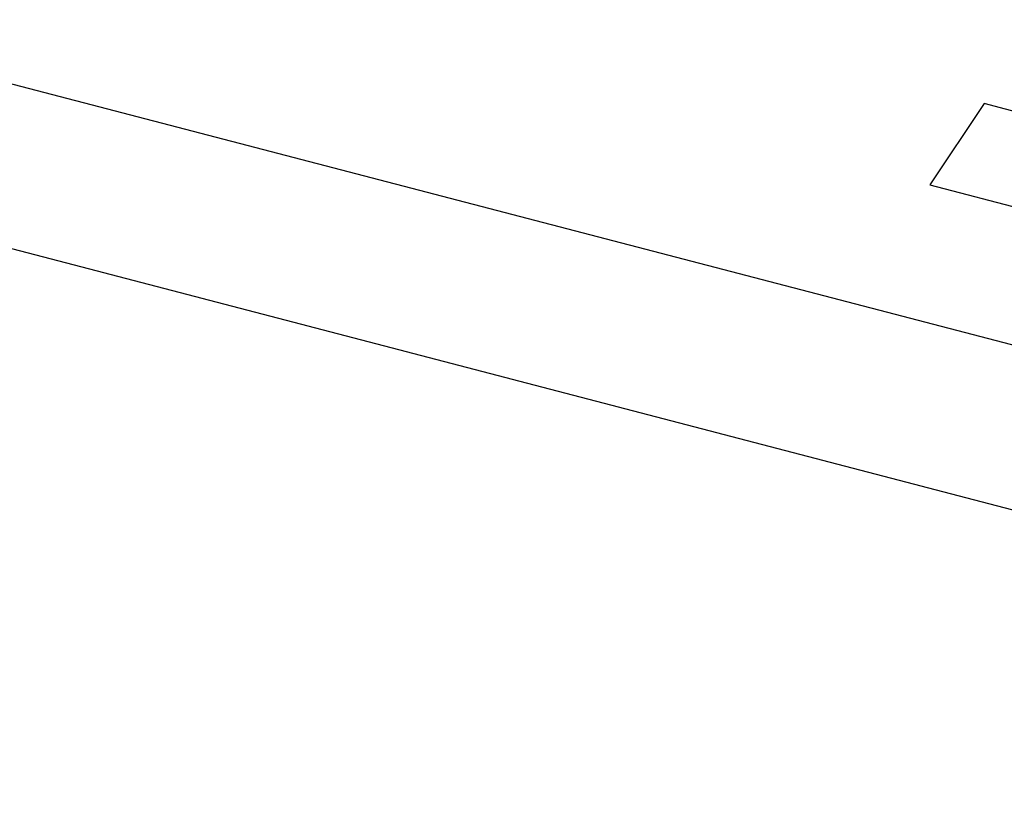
# Model space of a CAD drawing. Header units: millimetres. Extents: x 0 to 420, y 0 to 297.
# Tile 23 of 29: x 355.73 to 359.51, y 209.3 to 212.29. Entities that reach past the tile are written whole.
import ezdxf

# ---------------------------------------------------------------- set-up
doc = ezdxf.new("R2010")
doc.units = ezdxf.units.MM
doc.header["$LTSCALE"] = 23.1
doc.layers.get('0').update_dxf_attribs({"linetype": 'CONTINUOUS'})
doc.layers.add('03___PRT_ALL_CURVES', color=7, linetype='CONTINUOUS')

msp = doc.modelspace()

# ---------------------------------------------------------------- linework, layer by layer
at = {"color": 7, "linetype": 'CONTINUOUS'}
for p, q in [((289.7639, 229.2488), (363.7794, 209.9335)), ((289.7551, 228.6183), (363.7707, 209.303))]:
    msp.add_line(p, q, dxfattribs=at)
at = {"color": 4, "linetype": 'CONTINUOUS'}
for p, q in [((359.4343, 211.9653), (359.2256, 211.654)), ((360.0412, 211.8069), (359.4343, 211.9653)), ((359.2256, 211.654), (360.0583, 211.4367))]:
    msp.add_line(p, q, dxfattribs=at)
at = {"layer": '03___PRT_ALL_CURVES', "color": 4, "linetype": 'CONTINUOUS'}
for p, q in [((359.4343, 211.9653), (359.2256, 211.654)), ((360.0481, 211.8051), (359.4343, 211.9653)), ((359.2256, 211.654), (360.0583, 211.4367))]:
    msp.add_line(p, q, dxfattribs=at)

doc.saveas('drawing.dxf')
